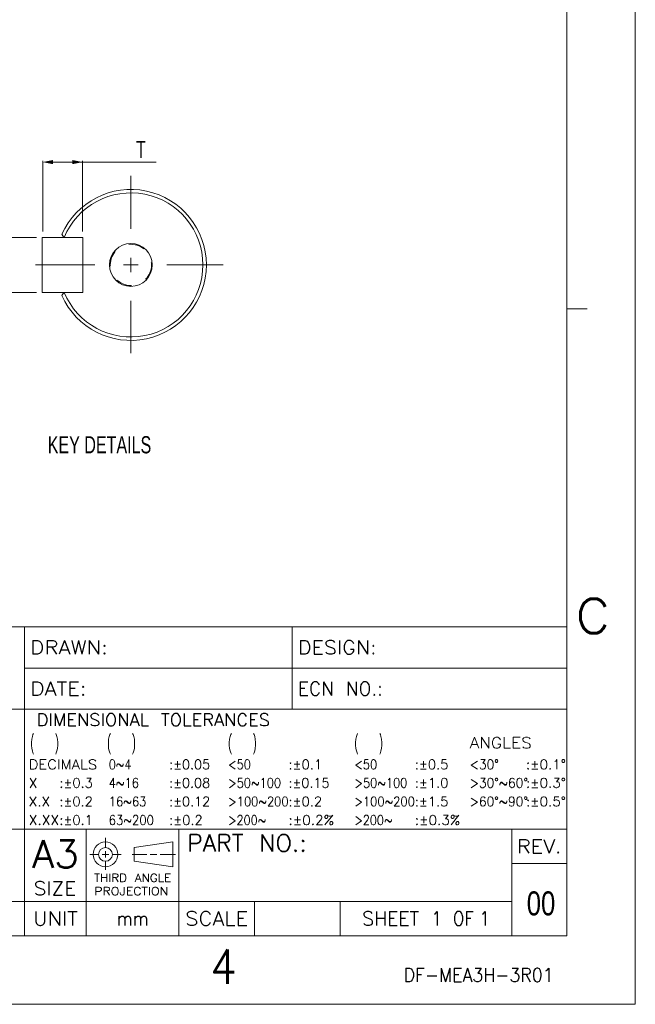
# Model space of a CAD drawing. Header units: millimetres. Extents: x -584 to -164, y 376 to 673.
# Tile 5 of 6: x -254 to -164, y 376 to 520. Entities that reach past the tile are written whole.
import ezdxf
from ezdxf.enums import TextEntityAlignment as Align

# ---------------------------------------------------------------- set-up
doc = ezdxf.new("R2010")
doc.units = ezdxf.units.MM
doc.header["$LTSCALE"] = 23.1
doc.linetypes.add('CENTER', pattern=[0.6, 0.375, -0.075, 0.075, -0.075])
doc.linetypes.add('HIDDEN', pattern=[0.2, 0.1, -0.1])
doc.layers.get('0').update_dxf_attribs({"linetype": 'CONTINUOUS'})
doc.layers.add('DEFAULT_1', color=7, linetype='CENTER')
doc.layers.add('DEFAULT_2', color=8, linetype='HIDDEN')
doc.styles.get("Standard").update_dxf_attribs({"font": 'txt', "width": 0.7})
doc.styles.add('TEXTSTYLE_0', font='txt.shx', dxfattribs={"width": 0.8})

# ---------------------------------------------------------------- blocks, each defined once
blk = doc.blocks.new('_FILLED')
at = {"color": 0, "linetype": 'ByBlock'}
blk.add_solid([(0, 0), (-1, 0.2), (-1, -0.2)], dxfattribs=at)

msp = doc.modelspace()

# ---------------------------------------------------------------- linework, layer by layer
at = {"color": 7, "linetype": 'Continuous', "lineweight": 13}
for p, q in [((-164.307, 673.311), (-164.307, 376.311)), ((-174.307, 663.311), (-174.307, 431.311)), ((-174.307, 663.311), (-174.307, 386.311)), ((-250.664, 488.933), (-250.664, 499.201)), ((-249.164, 499.021), (-244.164, 499.021)), ((-244.851, 488.933), (-244.851, 499.201)), ((-244.851, 499.021), (-234.136, 499.021)), ((-251.556, 488.041), (-261.824, 488.041)), ((-250.756, 488.041), (-244.815, 488.041)), ((-247.575, 488.041), (-247.872, 488.498)), ((-244.815, 480.041), (-244.815, 488.041)), ((-237.815, 485.091), (-237.815, 482.991)), ((-236.765, 484.041), (-238.865, 484.041)), ((-251.556, 480.041), (-261.824, 480.041)), ((-250.756, 480.041), (-244.815, 480.041)), ((-247.575, 480.041), (-247.872, 479.584)), ((-174.307, 477.645), (-171.307, 477.645)), ((-174.307, 431.311), (-326.307, 431.311)), ((-253.307, 431.311), (-174.307, 431.311)), ((-253.307, 431.311), (-253.307, 419.311)), ((-253.307, 431.311), (-253.307, 401.811)), ((-214.307, 431.311), (-214.307, 419.311)), ((-214.307, 431.311), (-174.307, 431.311)), ((-174.307, 431.311), (-174.307, 419.311)), ((-253.307, 425.311), (-174.307, 425.311)), ((-326.307, 419.311), (-253.307, 419.311)), ((-174.307, 419.311), (-326.307, 419.311)), ((-253.307, 419.311), (-174.307, 419.311)), ((-253.307, 401.811), (-253.307, 419.311)), ((-253.307, 419.311), (-174.307, 419.311)), ((-253.307, 419.311), (-253.307, 401.811)), ((-174.307, 401.811), (-174.307, 419.311)), ((-326.307, 401.811), (-182.307, 401.811)), ((-326.307, 401.811), (-253.307, 401.811)), ((-174.307, 401.811), (-326.307, 401.811)), ((-253.307, 401.811), (-174.307, 401.811)), ((-253.307, 401.811), (-253.307, 391.311)), ((-244.307, 401.811), (-244.307, 391.311)), ((-230.807, 401.811), (-230.807, 391.311)), ((-182.307, 401.811), (-174.307, 401.811)), ((-182.307, 401.811), (-182.307, 386.311)), ((-182.307, 401.811), (-182.307, 391.311)), ((-182.307, 401.811), (-182.307, 386.311)), ((-174.307, 401.811), (-174.307, 386.311)), ((-241.522, 399.122), (-241.522, 400.547)), ((-231.714, 399.961), (-237.314, 399.161)), ((-237.314, 399.161), (-237.314, 397.161)), ((-231.714, 399.961), (-231.714, 396.361)), ((-242.474, 398.161), (-243.794, 398.161)), ((-241.994, 398.161), (-241.034, 398.161)), ((-241.514, 398.641), (-241.514, 397.681)), ((-240.554, 398.161), (-239.234, 398.161)), ((-235.48, 398.161), (-237.608, 398.161)), ((-235, 398.161), (-234.04, 398.161)), ((-233.56, 398.161), (-231.327, 398.161)), ((-241.514, 397.201), (-241.514, 395.881)), ((-237.314, 397.161), (-231.714, 396.361)), ((-182.307, 396.811), (-174.307, 396.811)), ((-174.307, 396.811), (-182.307, 396.811)), ((-326.307, 391.311), (-182.307, 391.311)), ((-326.307, 391.311), (-182.307, 391.311)), ((-182.307, 391.311), (-326.307, 391.311)), ((-253.307, 391.311), (-253.307, 386.311)), ((-244.307, 391.311), (-244.307, 386.311)), ((-230.807, 391.311), (-230.807, 386.311)), ((-219.807, 391.311), (-219.807, 386.311)), ((-207.307, 391.311), (-207.307, 386.311)), ((-182.307, 391.311), (-182.307, 386.311)), ((-174.307, 386.311), (-574.307, 386.311)), ((-326.307, 386.311), (-182.307, 386.311)), ((-182.307, 386.311), (-174.307, 386.311)), ((-584.307, 376.311), (-164.307, 376.311))]:
    msp.add_line(p, q, dxfattribs=at)
at = {"lineweight": 13}
msp.add_line((-250.756, 488.041), (-250.756, 480.041), dxfattribs=at)
at = {"color": 7, "linetype": 'Continuous', "lineweight": 13}
for centre, radius in [((-237.815, 484.041), 3.125), ((-241.514, 398.161), 1.8), ((-241.514, 398.161), 1)]:
    msp.add_circle(centre, radius, dxfattribs=at)
for radius, start, end in [(11, 203.90318, 156.09682), (10.5, 202.39269, 157.60731)]:
    msp.add_arc((-237.815, 484.041), radius, start, end, dxfattribs=at)
at = {"layer": 'DEFAULT_1', "color": 7, "linetype": 'CENTER', "lineweight": 13}
for p, q in [((-237.815, 489.291), (-237.815, 497.044)), ((-243.065, 484.041), (-251.906, 484.041)), ((-232.565, 484.041), (-224.346, 484.041)), ((-237.815, 478.791), (-237.815, 471.183))]:
    msp.add_line(p, q, dxfattribs=at)
at = {"layer": 'DEFAULT_2', "color": 8, "linetype": 'HIDDEN', "lineweight": 13}
msp.add_circle((-237.815, 484.041), 3, dxfattribs=at)

# ---------------------------------------------------------------- block references
at = {"color": 7, "linetype": 'Continuous', "lineweight": 13, "xscale": 1.5, "yscale": 1.5, "zscale": 1.5, "rotation": 180}
msp.add_blockref('_FILLED', (-250.664, 499.021), dxfattribs=at)
at = {"color": 7, "linetype": 'Continuous', "lineweight": 13, "xscale": 1.5, "yscale": 1.5, "zscale": 1.5}
msp.add_blockref('_FILLED', (-244.851, 499.021), dxfattribs=at)

# ---------------------------------------------------------------- texts
at = {"color": 7, "lineweight": 13, "width": 0.7}
msp.add_text('T', height=2.5, dxfattribs=at).set_placement((-237.064, 499.611))
at = {"color": 7, "linetype": 'Continuous', "lineweight": 13, "width": 0.7}
msp.add_text('KEY DETAILS', height=2.5, dxfattribs=at).set_placement((-249.93, 456.585))
at = {"color": 7, "linetype": 'Continuous', "lineweight": 13, "style": 'TEXTSTYLE_0'}
for s, height, width, p, p2 in [('C', 5, 1.511152, (-173.001, 430.407), (-167.964, 430.407)), ('DRAWN:', 2, 1.060177, (-252.471, 427.311), (-241.163, 427.311)), ('DESIGN:', 2, 1.01159, (-213.471, 427.311), (-202.007, 427.311)), ('DATE:', 2, 1.026022, (-252.471, 421.311), (-244.263, 421.311)), ('ECN NO.:', 2, 0.978478, (-213.471, 421.311), (-201.077, 421.311)), (' DIMENSIONAL TOLERANCES', 1.8, 0.901487, (-253.245, 416.861), (-217.546, 416.861)), ('(   )', 2, 0.522305, (-252.471, 413.411), (-248.293, 413.411)), ('(   )', 2, 0.522305, (-241.27, 413.411), (-237.092, 413.411)), ('(   )', 2, 0.522305, (-223.645, 413.411), (-219.466, 413.411)), ('(   )', 2, 0.522305, (-205.245, 413.411), (-201.066, 413.411)), ('ANGLES', 1.6, 0.998469, (-188.445, 413.611), (-179.392, 413.611)), ('DECIMALS', 1.4, 0.971781, (-252.703, 410.561), (-242.726, 410.561)), ('0~4', 1.4, 0.947212, (-241.045, 410.561), (-237.729, 410.561)), (':%%p0.05', 1.4, 1.067689, (-232.245, 410.561), (-226.266, 410.561)), ('<50', 1.4, 1.01487, (-223.645, 410.561), (-220.329, 410.561)), (':%%p0.1', 1.4, 1.233107, (-214.845, 410.561), (-209.953, 410.561)), ('<50', 1.4, 1.01487, (-205.245, 410.561), (-201.929, 410.561)), (':%%p0.5', 1.4, 1.103307, (-196.445, 410.561), (-191.553, 410.561)), ('<30%%d', 1.4, 1.011565, (-188.445, 410.561), (-184.196, 410.561)), (':%%p0.1%%d', 1.4, 1.188706, (-180.245, 410.561), (-174.42, 410.561)), ('X', 1.4, 1.394052, (-252.703, 407.861), (-251.402, 407.861)), (':%%p0.3', 1.4, 1.103307, (-248.245, 407.861), (-243.353, 407.861)), ('4~16', 1.4, 0.943494, (-241.045, 407.861), (-236.642, 407.861)), (':%%p0.08', 1.4, 1.067689, (-232.245, 407.861), (-226.266, 407.861)), ('>50~100', 1.4, 0.972884, (-223.645, 407.861), (-215.926, 407.861)), (':%%p0.15', 1.4, 1.11411, (-214.845, 407.861), (-208.866, 407.861)), ('>50~100', 1.4, 0.972884, (-205.245, 407.861), (-197.526, 407.861)), (':%%p1.0', 1.4, 1.233107, (-196.445, 407.861), (-191.553, 407.861)), ('>30%%d~60%%d', 1.4, 0.933753, (-188.445, 407.861), (-179.947, 407.861)), (':%%p0.3%%d', 1.4, 1.08534, (-180.245, 407.861), (-174.42, 407.861)), ('X.X', 1.4, 1.122677, (-252.703, 405.161), (-249.56, 405.161)), (':%%p0.2', 1.4, 1.103307, (-248.245, 405.161), (-243.353, 405.161)), ('16~63', 1.4, 0.905061, (-241.045, 405.161), (-235.554, 405.161)), (':%%p0.12', 1.4, 1.11411, (-232.245, 405.161), (-226.266, 405.161)), ('>100~200', 1.4, 0.967687, (-223.645, 405.161), (-214.839, 405.161)), (':%%p0.2', 1.4, 1.103307, (-214.845, 405.161), (-209.953, 405.161)), ('>100~200', 1.4, 0.967687, (-205.245, 405.161), (-196.439, 405.161)), (':%%p1.5', 1.4, 1.164601, (-196.445, 405.161), (-191.553, 405.161)), ('>60%%d~90%%d', 1.4, 0.933753, (-188.445, 405.161), (-179.947, 405.161)), (':%%p0.5%%d', 1.4, 1.08534, (-180.245, 405.161), (-174.42, 405.161)), ('X.XX', 1.4, 1.05824, (-252.703, 402.461), (-248.259, 402.461)), (':%%p0.1', 1.4, 1.233107, (-248.245, 402.461), (-243.353, 402.461)), ('63~200', 1.4, 0.881041, (-241.045, 402.461), (-234.466, 402.461)), (':%%p0.2', 1.4, 1.103307, (-232.245, 402.461), (-227.353, 402.461)), ('>200~', 1.4, 0.950186, (-223.645, 402.461), (-218.102, 402.461)), (':%%p0.2%', 1.4, 1.135613, (-214.845, 402.461), (-208.22, 402.461)), ('>200~', 1.4, 0.950186, (-205.245, 402.461), (-199.702, 402.461)), (':%%p0.3%', 1.4, 1.135613, (-196.445, 402.461), (-189.82, 402.461)), ('A3', 4, 1.023792, (-252.226, 396.216), (-245.4, 396.216)), ('PART NO.:', 2.5, 0.95049, (-229.607, 398.561), (-212.181, 398.561)), ('REV.', 2, 0.975836, (-181.56, 398.311), (-175.054, 398.311)), ('THIRD ANGLE', 1.2, 0.907303, (-243.182, 394.14), (-231.932, 394.14)), ('SIZE', 2, 0.928996, (-251.975, 392.206), (-245.781, 392.206)), ('PROJECTION', 1.2, 0.963091, (-243.148, 392.198), (-232.361, 392.198)), ('UNIT', 2, 0.975836, (-252.06, 387.811), (-245.554, 387.811)), ('mm', 2, 1.391822, (-239.877, 387.811), (-235.237, 387.811)), ('SCALE', 2, 0.979819, (-229.88, 387.811), (-220.735, 387.811)), ('SHEET ', 2, 0.83891, (-204.104, 387.811), (-194.038, 387.811)), ('1', 2, 2.330855, (-194.038, 387.811), (-192.484, 387.811)), (' OF', 2, 0.871283, (-192.484, 387.811), (-187.837, 387.811)), ('1', 2, 2.330855, (-187.064, 387.811), (-185.51, 387.811)), ('4', 5, 1.165428, (-226.243, 379.316), (-222.359, 379.316)), ('DF-MEA3H-3R01', 2, 0.898304, (-198.074, 379.587), (-176.215, 379.587))]:
    msp.add_text(s, height=height, dxfattribs=dict(at, width=width)).set_placement(p, p2, align=Align.FIT)
at = {"lineweight": 13, "insert": (-180.129, 392.768), "char_height": 3.5, "width": 38.00591, "attachment_point": 1}
msp.add_mtext('{\\W0.8;00}', dxfattribs=at)

doc.saveas('drawing.dxf')
